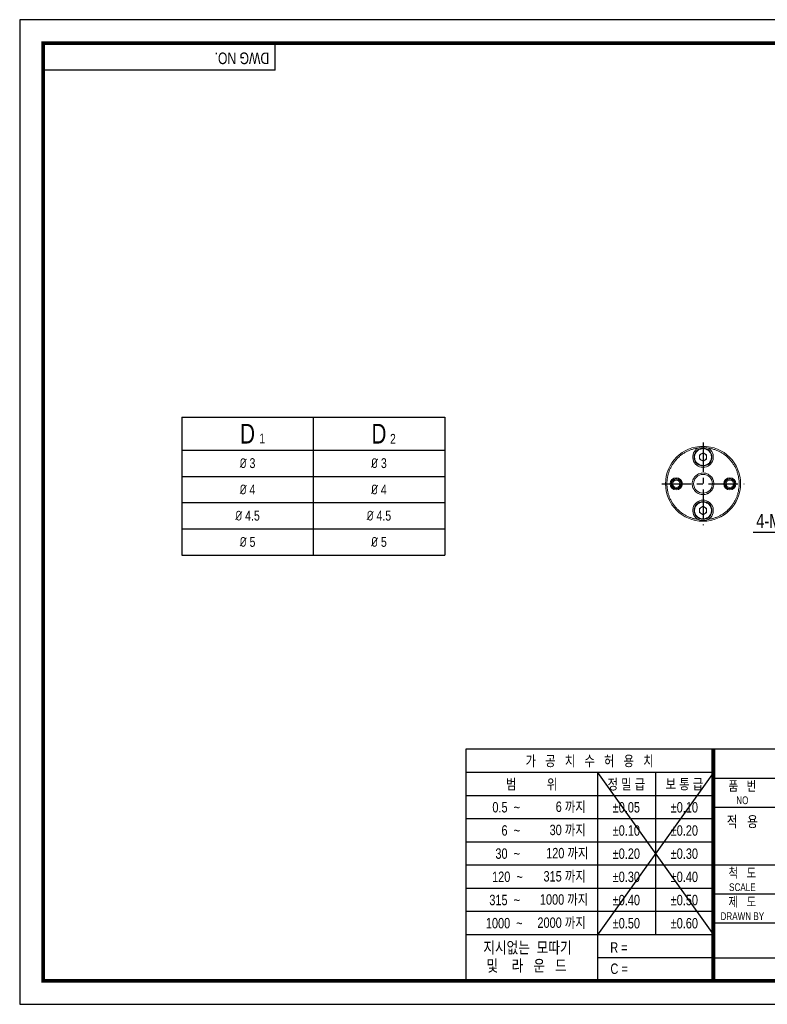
# Model space of a CAD drawing. Header units: millimetres. Extents: x 0 to 297, y 0 to 210.
# Tile 1 of 6: x 0 to 159, y 0 to 210. Entities that reach past the tile are written whole.
import ezdxf
from ezdxf.enums import TextEntityAlignment as Align

# ---------------------------------------------------------------- set-up
doc = ezdxf.new("R2010")
doc.units = ezdxf.units.MM
doc.header["$LTSCALE"] = 5
for name, pattern in [('CENTER', [2, 1.25, -0.25, 0.25, -0.25]), ('CENTER2', [1.125, 0.75, -0.125, 0.125, -0.125]), ('HIDDEN', [0.375, 0.25, -0.125]), ('PHANTOM2', [1.25, 0.625, -0.125, 0.125, -0.125, 0.125, -0.125])]:
    doc.linetypes.add(name, pattern=pattern)
doc.layers.get('0').update_dxf_attribs({"linetype": 'CONTINUOUS'})
for name, color, linetype in [('C', 1, 'CENTER2'), ('D', 7, 'CONTINUOUS'), ('DIM', 2, 'CONTINUOUS'), ('H', 3, 'HIDDEN'), ('P', 4, 'PHANTOM2')]:
    doc.layers.add(name, color=color, linetype=linetype)
doc.styles.get("Standard").update_dxf_attribs({"font": 'Gulim.ttf', "width": 0.8, "height": 3})

msp = doc.modelspace()

# ---------------------------------------------------------------- linework, layer by layer
for p, q in [((54.437, 199.2323), (54.437, 205)), ((54.437, 199.2323), (5, 199.2323)), ((34.5567, 125.2038), (34.5567, 95.8038)), ((34.5567, 125.2038), (90.5567, 125.2038)), ((90.5567, 125.2038), (90.5567, 95.8038)), ((95.0758, 54.437), (95.0758, 5)), ((147.8086, 54.437), (95.0758, 54.437)), ((292, 54.437), (147.8086, 54.437)), ((147.8086, 54.437), (147.8086, 5)), ((147.8086, 49.4295), (95.0758, 49.4295)), ((147.8086, 49.4295), (123.0901, 14.8235)), ((123.0901, 49.4295), (147.8086, 14.8235)), ((123.0901, 49.4295), (123.0901, 5)), ((135.4493, 49.4295), (135.4493, 14.8235)), ((147.8086, 48.2574), (292, 48.2574)), ((147.8086, 44.4858), (95.0758, 44.4858)), ((147.8086, 42.0778), (292, 42.0778)), ((147.8086, 39.5421), (95.0758, 39.5421)), ((147.8086, 34.5984), (95.0758, 34.5984)), ((147.8086, 29.6547), (95.0758, 29.6547)), ((147.8086, 29.7185), (292, 29.7185)), ((147.8086, 24.711), (95.0758, 24.711)), ((147.8086, 23.5389), (221.9642, 23.5389)), ((147.8086, 19.7673), (95.0758, 19.7673)), ((147.8086, 17.3593), (292, 17.3593)), ((147.8086, 14.8235), (95.0758, 14.8235)), ((147.8086, 9.8798), (123.0901, 9.8798)), ((147.8086, 9.8798), (221.9642, 9.8798))]:
    msp.add_line(p, q)
at = {"color": 4}
for p, q in [((62.5567, 125.2038), (62.5567, 95.8038)), ((34.5567, 118.2038), (90.5567, 118.2038))]:
    msp.add_line(p, q, dxfattribs=at)
at = {"color": 7, "linetype": 'Continuous', "lineweight": 15}
for p, q in [((144.8369, 117.1675), (145.6094, 117.6135)), ((145.6094, 117.6135), (146.3819, 117.1675)), ((144.8369, 116.2755), (144.8369, 117.1675)), ((145.6094, 115.8295), (144.8369, 116.2755)), ((146.3819, 116.2755), (145.6094, 115.8295)), ((146.3819, 117.1675), (146.3819, 116.2755)), ((144.8369, 105.7675), (145.6094, 106.2135)), ((144.8369, 104.8755), (144.8369, 105.7675)), ((145.6094, 106.2135), (146.3819, 105.7675)), ((146.3819, 105.7675), (146.3819, 104.8755)), ((145.6094, 104.4295), (144.8369, 104.8755)), ((146.3819, 104.8755), (145.6094, 104.4295))]:
    msp.add_line(p, q, dxfattribs=at)
at = {"color": 1}
for p, q in [((34.5567, 112.6038), (90.5567, 112.6038)), ((34.5567, 107.0038), (90.5567, 107.0038)), ((34.5567, 101.4038), (90.5567, 101.4038))]:
    msp.add_line(p, q, dxfattribs=at)
at = {"color": 0}
msp.add_line((34.5567, 95.8038), (90.5567, 95.8038), dxfattribs=at)
msp.add_lwpolyline([(297, 210), (0, 210), (0, 0), (297, 0)], close=True)
msp.add_lwpolyline([(292, 205, 0.8, 0.8, 0), (5, 205, 0.8, 0.8, 0), (5, 5, 0.8, 0.8, 0), (292, 5, 0.8, 0.8, 0)], format="xyseb", close=True)
at = {"const_width": 0.824}
msp.add_lwpolyline([(147.8086, 5), (147.8086, 54.437)], dxfattribs=at)
at = {"color": 7, "linetype": 'Continuous', "lineweight": 15}
for centre, radius in [((145.6094, 111.0215), 8), ((145.6094, 116.7215), 1.9), ((139.9094, 111.0215), 1.3), ((139.9094, 111.0215), 1.1), ((139.9094, 111.0215), 1), ((139.9094, 111.0215), 0.774), ((145.6094, 111.0215), 2), ((151.3094, 111.0215), 1.3), ((151.3094, 111.0215), 1.1), ((151.3094, 111.0215), 1), ((151.3094, 111.0215), 0.774), ((145.6094, 105.3215), 1.9)]:
    msp.add_circle(centre, radius, dxfattribs=at)
for centre, radius, start, end in [((145.6094, 116.7215), 2.2, 118.884162, 61.115838), ((145.6094, 116.4481), 2.4429, 64.214503, 115.785497), ((145.6094, 116.7215), 0.7725, 120, 180), ((145.6094, 116.7215), 0.7725, 180, 240), ((145.6094, 116.7215), 0.7725, 60, 120), ((145.6094, 116.7215), 0.7725, 240, 300), ((145.6094, 116.7215), 0.7725, 0, 60), ((145.6094, 116.7215), 0.7725, 300, 0), ((145.6094, 105.3215), 2.2, 298.884162, 241.115838), ((145.6094, 105.3215), 0.7725, 120, 180), ((145.6094, 105.3215), 0.7725, 180, 240), ((145.6094, 105.3215), 0.7725, 60, 120), ((145.6094, 105.3215), 0.7725, 0, 60), ((145.6094, 105.3215), 0.7725, 300, 0), ((145.6094, 105.5949), 2.4429, 244.214357, 295.785643), ((145.6094, 105.3215), 0.7725, 240, 300)]:
    msp.add_arc(centre, radius, start, end, dxfattribs=at)
for points, knots in [([(137.9094, 111.0215), (137.9147, 111.2384), (137.9252, 111.672), (138.0121, 112.3285), (138.1534, 112.9857), (138.3593, 113.6455), (138.6261, 114.2914), (138.957, 114.9207), (139.3463, 115.5202), (139.7928, 116.084), (140.2895, 116.6039), (140.8297, 117.0723), (141.4071, 117.4868), (142.0102, 117.8402), (142.6352, 118.1352), (143.2667, 118.3658), (143.9047, 118.5424), (144.3327, 118.6127), (144.5467, 118.6478)], [0, 0, 0, 0, 0.05900515, 0.1179387, 0.17985754, 0.24172829, 0.30576344, 0.36975087, 0.43489887, 0.49999995, 0.5651481, 0.63024918, 0.69428435, 0.75827185, 0.82019061, 0.88206147, 0.94101839, 1, 1, 1, 1]), ([(143.8094, 116.7215), (143.8154, 116.8348), (143.8274, 117.061), (143.9121, 117.3386), (144.0092, 117.5532), (144.1331, 117.7649), (144.3281, 118.0031), (144.6139, 118.2372), (144.9008, 118.385), (145.1607, 118.4698), (145.3834, 118.5124), (145.6469, 118.5284), (145.9489, 118.5007), (146.2265, 118.4192), (146.4411, 118.3216), (146.6528, 118.1979), (146.891, 118.0028), (147.125, 117.717), (147.273, 117.4303), (147.3573, 117.1704), (147.4013, 116.9478), (147.4067, 116.7971), (147.4094, 116.7215)], [0, 0, 0, 0, 0.0600505, 0.11995921, 0.15269657, 0.18506624, 0.24999323, 0.31501486, 0.37994177, 0.4201099, 0.45991613, 0.50000096, 0.56002824, 0.61996153, 0.65269819, 0.68506822, 0.74999513, 0.81501657, 0.87994365, 0.92004704, 0.95985318, 1, 1, 1, 1]), ([(146.6721, 118.6478), (146.8862, 118.6127), (147.3142, 118.5424), (147.9523, 118.3657), (148.5838, 118.1351), (149.2089, 117.8401), (149.8118, 117.4867), (150.3894, 117.0721), (150.9294, 116.6038), (151.4262, 116.0837), (151.8726, 115.5201), (152.262, 114.9204), (152.5928, 114.2913), (152.8596, 113.6452), (153.0655, 112.9855), (153.2067, 112.3282), (153.2936, 111.6719), (153.3041, 111.2383), (153.3094, 111.0215)], [0, 0, 0, 0, 0.0590053, 0.11793885, 0.17985763, 0.24172846, 0.30576361, 0.36975096, 0.43489897, 0.50000019, 0.56514817, 0.63024937, 0.69428458, 0.75827195, 0.8201908, 0.88206148, 0.9410185, 1, 1, 1, 1]), ([(147.4094, 116.7215), (147.4034, 116.6083), (147.3914, 116.382), (147.3067, 116.1044), (147.2096, 115.8898), (147.0857, 115.6781), (146.8907, 115.4399), (146.6049, 115.2059), (146.318, 115.058), (146.0581, 114.9732), (145.8354, 114.9307), (145.5719, 114.9146), (145.2699, 114.9423), (144.9923, 115.0238), (144.7777, 115.1214), (144.566, 115.2451), (144.3278, 115.4403), (144.0938, 115.726), (143.9458, 116.0128), (143.8615, 116.2726), (143.8175, 116.4952), (143.8121, 116.6459), (143.8094, 116.7215)], [0, 0, 0, 0, 0.06005047, 0.11995928, 0.15269662, 0.18506597, 0.24999294, 0.31501507, 0.3799414, 0.42011015, 0.45991574, 0.50000122, 0.56002848, 0.61996114, 0.6526984, 0.68506786, 0.74999477, 0.81501661, 0.87994368, 0.92004709, 0.95985316, 1, 1, 1, 1]), ([(147.9094, 111.0215), (147.9017, 111.1662), (147.8864, 111.4552), (147.7782, 111.81), (147.6541, 112.0842), (147.4958, 112.3547), (147.2466, 112.659), (146.8815, 112.9582), (146.5149, 113.147), (146.1828, 113.2555), (145.8983, 113.3098), (145.5615, 113.3303), (145.1757, 113.2949), (144.821, 113.1908), (144.5467, 113.0661), (144.2762, 112.908), (143.9719, 112.6587), (143.6728, 112.2936), (143.4837, 111.9271), (143.3759, 111.5951), (143.3197, 111.3106), (143.3128, 111.1181), (143.3094, 111.0215)], [0, 0, 0, 0, 0.060035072, 0.119959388, 0.152688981, 0.185055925, 0.249993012, 0.3150042, 0.379941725, 0.420100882, 0.459906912, 0.500000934, 0.560017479, 0.619960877, 0.652690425, 0.685057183, 0.749994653, 0.815005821, 0.879943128, 0.920051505, 0.959857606, 1, 1, 1, 1]), ([(144.5467, 103.3952), (144.3326, 103.4304), (143.9046, 103.5006), (143.2664, 103.6773), (142.635, 103.9079), (142.0099, 104.203), (141.407, 104.5563), (140.8294, 104.9709), (140.2893, 105.4393), (139.7926, 105.9593), (139.3462, 106.5229), (138.9568, 107.1226), (138.626, 107.7517), (138.3592, 108.3978), (138.1533, 109.0575), (138.012, 109.7148), (137.9252, 110.3711), (137.9147, 110.8047), (137.9094, 111.0215)], [0, 0, 0, 0, 0.05900513, 0.1179387, 0.17985749, 0.24172833, 0.30576349, 0.36975097, 0.43489899, 0.50000021, 0.56514809, 0.63024931, 0.69428454, 0.7582719, 0.82019075, 0.88206151, 0.94101849, 1, 1, 1, 1]), ([(143.3094, 111.0215), (143.3171, 110.8768), (143.3324, 110.5878), (143.4406, 110.233), (143.5647, 109.9588), (143.7229, 109.6883), (143.9722, 109.384), (144.3373, 109.0849), (144.7039, 108.896), (145.036, 108.7875), (145.3205, 108.7332), (145.6573, 108.7127), (146.0431, 108.7481), (146.3978, 108.8522), (146.6721, 108.9769), (146.9426, 109.135), (147.2469, 109.3843), (147.546, 109.7494), (147.7351, 110.1159), (147.8429, 110.4479), (147.8991, 110.7324), (147.906, 110.9249), (147.9094, 111.0215)], [0, 0, 0, 0, 0.06003508, 0.11995932, 0.15268889, 0.18505594, 0.24999288, 0.31500449, 0.37994157, 0.42010073, 0.45990675, 0.50000078, 0.56001784, 0.61996074, 0.65269031, 0.6850575, 0.74999459, 0.81500591, 0.87994308, 0.92005156, 0.95985762, 1, 1, 1, 1]), ([(153.3094, 111.0215), (153.3041, 110.8046), (153.2936, 110.371), (153.2067, 109.7146), (153.0654, 109.0573), (152.8595, 108.3975), (152.5927, 107.7516), (152.2618, 107.1223), (151.8725, 106.5228), (151.426, 105.959), (150.9293, 105.4391), (150.3891, 104.9707), (149.8117, 104.5562), (149.2086, 104.2028), (148.5836, 103.9079), (147.9521, 103.6772), (147.3141, 103.5006), (146.8861, 103.4304), (146.6721, 103.3952)], [0, 0, 0, 0, 0.05900513, 0.11793865, 0.17985747, 0.24172822, 0.30576343, 0.36975078, 0.43489878, 0.49999997, 0.56514798, 0.63024919, 0.69428438, 0.7582717, 0.82019062, 0.88206131, 0.9410184, 1, 1, 1, 1]), ([(143.8094, 105.3215), (143.8154, 105.4348), (143.8274, 105.661), (143.9121, 105.9386), (144.0092, 106.1532), (144.1331, 106.3649), (144.3281, 106.6031), (144.6139, 106.8372), (144.9008, 106.985), (145.1607, 107.0698), (145.3834, 107.1124), (145.6469, 107.1284), (145.9489, 107.1007), (146.2265, 107.0192), (146.4411, 106.9216), (146.6528, 106.7979), (146.891, 106.6028), (147.125, 106.317), (147.273, 106.0303), (147.3573, 105.7704), (147.4013, 105.5478), (147.4067, 105.3971), (147.4094, 105.3215)], [0, 0, 0, 0, 0.060050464, 0.119959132, 0.152696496, 0.185066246, 0.249993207, 0.315014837, 0.379941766, 0.420109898, 0.459916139, 0.500000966, 0.560028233, 0.619961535, 0.652698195, 0.685068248, 0.749995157, 0.815016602, 0.879943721, 0.920047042, 0.959853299, 1, 1, 1, 1]), ([(147.4094, 105.3215), (147.4034, 105.2083), (147.3914, 104.982), (147.3067, 104.7044), (147.2096, 104.4898), (147.0857, 104.2781), (146.8907, 104.0399), (146.6049, 103.8059), (146.318, 103.658), (146.0581, 103.5732), (145.8354, 103.5307), (145.5719, 103.5146), (145.2699, 103.5423), (144.9923, 103.6238), (144.7777, 103.7214), (144.566, 103.8451), (144.3278, 104.0403), (144.0938, 104.326), (143.9458, 104.6128), (143.8615, 104.8726), (143.8175, 105.0952), (143.8121, 105.2459), (143.8094, 105.3215)], [0, 0, 0, 0, 0.06005042, 0.11995932, 0.15269667, 0.18506594, 0.24999301, 0.31501513, 0.37994142, 0.42011014, 0.45991574, 0.50000122, 0.56002848, 0.61996113, 0.65269842, 0.68506785, 0.74999469, 0.81501653, 0.87994364, 0.9200471, 0.95985312, 1, 1, 1, 1])]:
    msp.add_open_spline(points, degree=3, knots=knots, dxfattribs=at)
at = {"layer": 'C'}
msp.add_line((147.8086, 49.4295), (147.8086, 49.3961), dxfattribs=at)
at = {"layer": 'D', "color": 1, "linetype": 'CENTER'}
for p, q in [((145.6094, 119.8215), (145.6094, 102.2215)), ((136.8094, 111.0215), (154.4094, 111.0215))]:
    msp.add_line(p, q, dxfattribs=at)
at = {"layer": 'DIM', "color": 1, "ltscale": 25.4}
msp.add_line((168.1915, 100.6149), (156.263, 100.6079), dxfattribs=at)
at = {"layer": 'H'}
msp.add_line((147.8086, 49.3128), (147.8086, 49.2711), dxfattribs=at)
at = {"layer": 'P'}
msp.add_line((147.8086, 49.221), (147.8086, 49.1627), dxfattribs=at)

# ---------------------------------------------------------------- texts
for s, insert, char_height, width, attachment_point in [('D', (48.5567, 121.7038), 4.2, 28, 5), ('D', (76.5567, 121.7038), 4.2, 28, 5), ('1', (51.0525, 121.7287), 2.1, 6.3, 1), ('2', (78.9229, 121.6483), 2.1, 3.36, 1)]:
    msp.add_mtext(s, dxfattribs=dict(insert=insert, char_height=char_height, width=width, attachment_point=attachment_point))
at = {"ltscale": 25.4, "char_height": 2.1, "width": 28, "attachment_point": 5}
for s, insert in [('{\\fISOCPEUR|b0|i0|c0|p34;%%C\\f??|b0|i0|c0|p49; \\f??|b0|i0|c129|p49;3}', (48.5567, 115.4038)), ('{\\fISOCPEUR|b0|i0|c0|p34;%%C\\f??|b0|i0|c0|p49; \\f??|b0|i0|c129|p49;3}', (76.5535, 115.4038)), ('{\\fISOCPEUR|b0|i0|c0|p34;%%C\\f??|b0|i0|c0|p49; \\f??|b0|i0|c129|p49;4}', (48.5567, 109.8038)), ('{\\fISOCPEUR|b0|i0|c0|p34;%%C\\f??|b0|i0|c0|p49; \\f??|b0|i0|c129|p49;4}', (76.5535, 109.8038)), ('{\\fISOCPEUR|b0|i0|c0|p34;%%C\\f??|b0|i0|c0|p49; \\f??|b0|i0|c129|p49;4.5}', (48.5567, 104.2038)), ('{\\fISOCPEUR|b0|i0|c0|p34;%%C\\f??|b0|i0|c0|p49; \\f??|b0|i0|c129|p49;4.5}', (76.5535, 104.2038)), ('{\\fISOCPEUR|b0|i0|c0|p34;%%C\\f??|b0|i0|c0|p49; \\f??|b0|i0|c129|p49;5}', (48.5567, 98.6038)), ('{\\fISOCPEUR|b0|i0|c0|p34;%%C\\f??|b0|i0|c0|p49; \\f??|b0|i0|c129|p49;5}', (76.5535, 98.6038))]:
    msp.add_mtext(s, dxfattribs=dict(at, insert=insert))
at = {"ltscale": 25.4, "insert": (161.8188, 103.0706), "char_height": 3, "attachment_point": 5}
msp.add_mtext('{\\fGulim|b0|i0|c129|p49;4-M2.5}', dxfattribs=at)
at = {"layer": 'D', "width": 0.8}
msp.add_text('DWG NO.', height=2.47185, rotation=180, dxfattribs=at).set_placement((53.1681, 203.0007))
for s, height, p in [('가   공   치   수   허   용   치', 2.224667, (121.4422, 51.9333)), ('범          위', 2.224667, (109.0829, 46.9576)), ('정 밀 급', 2.22467, (129.2697, 46.9576)), ('보 통 급', 2.22467, (141.629, 46.9576)), ('품   번', 2.05988, (153.9882, 46.6095)), ('NO', 1.6479, (153.9882, 43.5197)), ('%%p0.05', 2.22467, (129.2697, 42.0139)), ('%%p0.10', 2.22467, (141.629, 42.0139)), ('적   용', 2.30706, (153.9882, 38.988)), ('%%p0.10', 2.22467, (129.2697, 37.0702)), ('%%p0.20', 2.22467, (141.629, 37.0702)), ('%%p0.20', 2.22467, (129.2697, 32.1265)), ('%%p0.30', 2.22467, (141.629, 32.1265)), ('척   도', 2.05988, (153.9882, 28.0706)), ('%%p0.30', 2.22467, (129.2697, 27.1828)), ('%%p0.40', 2.22467, (141.629, 27.1828)), ('SCALE', 1.6479, (153.9882, 24.9808)), ('%%p0.40', 2.22467, (129.2697, 22.2391)), ('%%p0.50', 2.22467, (141.629, 22.2391)), ('제   도', 2.05988, (153.9882, 21.891)), ('%%p0.50', 2.22467, (129.2697, 17.2954)), ('%%p0.60', 2.22467, (141.629, 17.2954))]:
    msp.add_text(s, height=height, dxfattribs=at).set_placement(p, align=Align.MIDDLE)
msp.add_text('DRAWN BY', height=1.6479, dxfattribs=at).set_placement((153.9882, 17.9772), align=Align.CENTER)
at = {"layer": 'D', "linetype": 'ByBlock', "width": 0.8}
for s, height, p in [('지시없는  모따기', 2.47185, (98.783, 10.8675)), ('및    라   운   드', 2.471852, (99.4623, 6.9968))]:
    msp.add_text(s, height=height, dxfattribs=at).set_placement(p)
at = {"layer": 'D', "width": 0.8}
for s, p in [('R = ', (125.8389, 10.9999)), ('C = ', (125.878, 6.4776))]:
    msp.add_text(s, height=2.22467, dxfattribs=at).set_placement(p)
at = {"layer": 'D', "char_height": 2.22467, "attachment_point": 6}
for s, insert, width in [('0.5  ~', (106.6111, 42.0139), 8.231062), ('6 까지', (120.6182, 42.0139), 9.803532), ('6  ~', (106.6111, 37.0702), 8.231022), ('30 까지', (120.6182, 37.0702), 9.803491), ('120 까지', (121.1758, 32.1265), 12.652424), ('30  ~', (106.6111, 32.1265), 8.231022), ('120  ~', (107.1976, 27.1828), 8.937991), ('315 까지', (120.6182, 27.1828), 12.097781), ('315  ~', (106.6111, 22.2391), 9.885083), ('1000 까지', (121.1426, 22.2391), 13.382285), ('2000 까지', (120.6182, 17.2954), 12.974319), ('1000  ~', (107.1704, 17.2954), 14.528725)]:
    msp.add_mtext(s, dxfattribs=dict(at, insert=insert, width=width))

doc.saveas('drawing.dxf')
